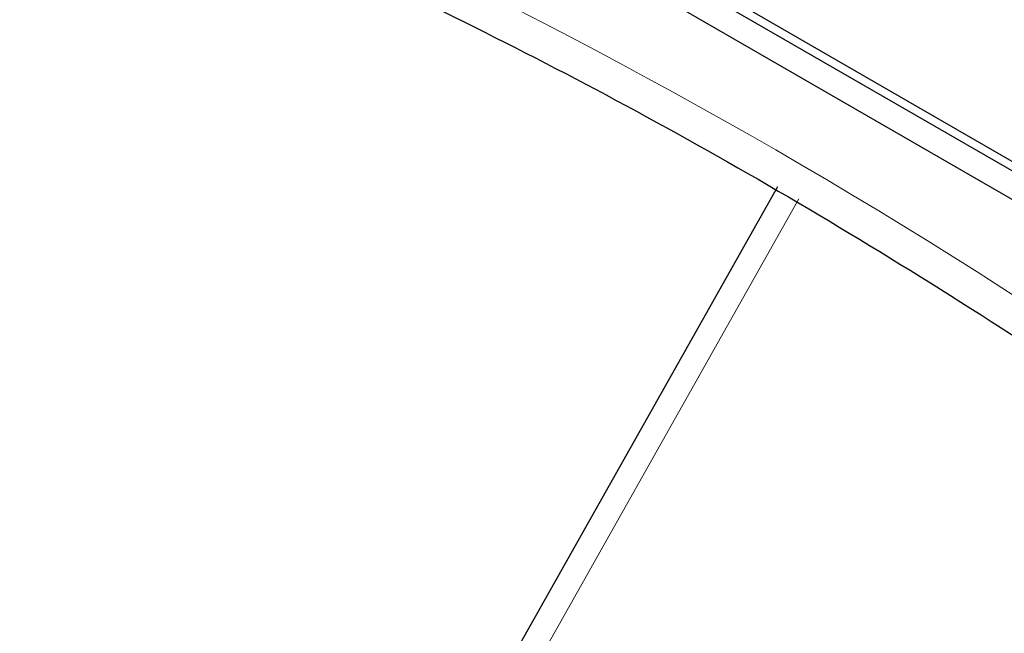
# Paper-space layout 'Blatt4' of a CAD drawing. Header units: millimetres. Extents: x 5 to 418, y 2 to 292.
# Tile 11 of 68: x 96.93 to 100.32, y 173.56 to 175.67. Entities that reach past the tile are written whole.
import ezdxf

# ---------------------------------------------------------------- set-up
doc = ezdxf.new("R2010")
doc.units = ezdxf.units.MM

psp = doc.layouts.new('Blatt4')

# ---------------------------------------------------------------- linework, layer by layer
at = {"color": 7, "linetype": 'Continuous', "lineweight": 25}
for p, q in [((92.2938, 179.6982), (106.4359, 171.5342)), ((95.9142, 177.7062), (106.4359, 171.6321)), ((95.9425, 177.7225), (106.4642, 171.6485)), ((99.5357, 175.0948), (98.2265, 172.7736))]:
    psp.add_line(p, q, dxfattribs=at)
at = {"color": 7, "linetype": 'Continuous', "lineweight": 18}
psp.add_line((99.6099, 175.0543), (98.3007, 172.7331), dxfattribs=at)
psp.add_arc((89.9637, 158.6511), 19.1339, 50.30384, 69.70154, dxfattribs=at)
at = {"color": 7, "linetype": 'Continuous', "lineweight": 25}
psp.add_open_spline([(96.7523, 176.3825), (96.9426, 176.3132), (97.4958, 176.1116), (98.4255, 175.6944), (99.5386, 175.0982), (100.6536, 174.3968), (101.547, 173.7566), (102.0651, 173.3457), (102.2168, 173.2253)], degree=3, knots=[0, 0, 0, 0, 0.106109, 0.308603, 0.511101, 0.713584, 0.916095, 1, 1, 1, 1], dxfattribs=at)

doc.saveas('drawing.dxf')
